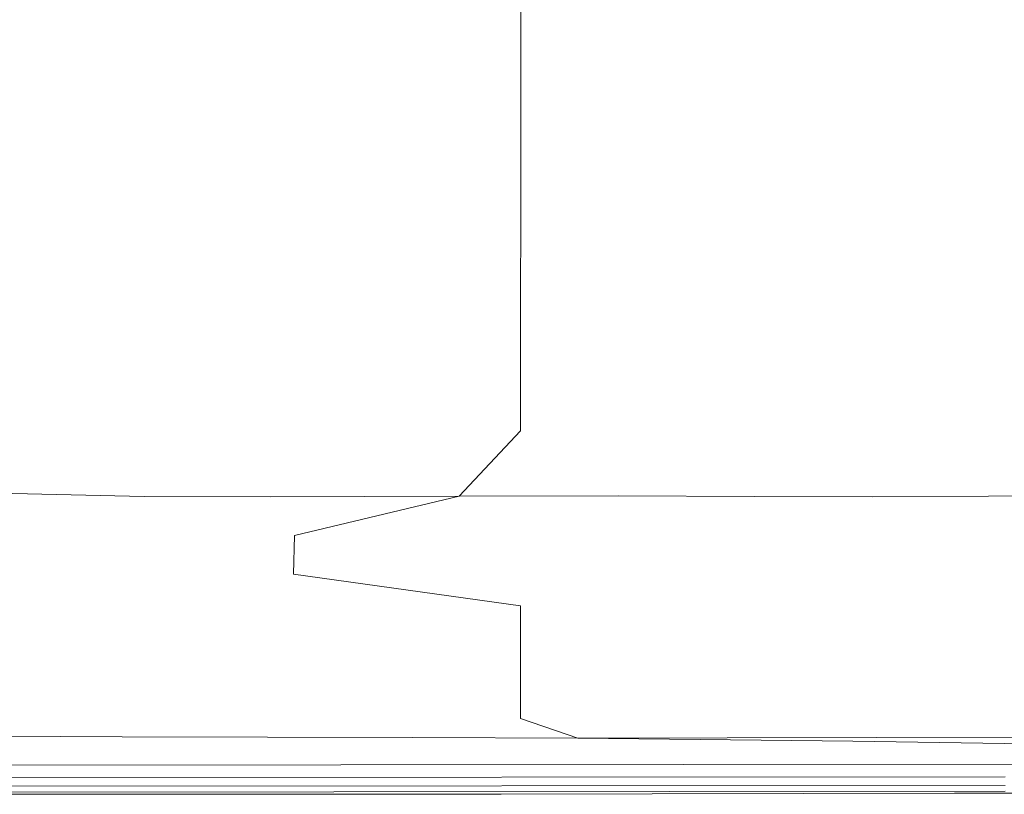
# Model space of a CAD drawing. Header units: millimetres. Extents: x -63554 to 200, y -19084 to 40052.
# Tile 115 of 120: x -50059 to -49911, y 35299 to 35415. Entities that reach past the tile are written whole.
import ezdxf

# ---------------------------------------------------------------- set-up
doc = ezdxf.new("R2010")
doc.units = ezdxf.units.MM
doc.header["$MEASUREMENT"] = 0
doc.layers.add('New_SA- santehnika', color=7, linetype='Continuous')
doc.layers.add('New_SA- santehnika_Pen_No__101', color=252, linetype='Continuous', lineweight=13)

# ---------------------------------------------------------------- blocks, each defined once
blk = doc.blocks.new('DURAVIT_234880-DuraSquare-sink(1)[276]_1', base_point=(-50100.3, 35768.56))
at = {"layer": 'New_SA- santehnika_Pen_No__101', "color": 252, "linetype": 'Continuous', "lineweight": 13}
for p, q in [((-49983.53, 35418.39), (-49983.54, 35407)), ((-49983.53, 35418.39), (-49983.54, 35407)), ((-49983.54, 35407), (-49983.55, 35395.81)), ((-49983.54, 35407), (-49983.55, 35395.81)), ((-49983.55, 35395.81), (-49983.55, 35384.84)), ((-49983.55, 35395.81), (-49983.55, 35384.84)), ((-49983.55, 35384.84), (-49983.56, 35374.1)), ((-49983.55, 35384.84), (-49983.56, 35374.1)), ((-49983.56, 35374.1), (-49983.57, 35363.6)), ((-49983.56, 35374.1), (-49983.57, 35363.6)), ((-49983.57, 35363.6), (-49983.58, 35353.38)), ((-49983.57, 35363.6), (-49983.58, 35353.38)), ((-49983.58, 35353.38), (-49992.81, 35343.54)), ((-49983.58, 35353.38), (-49992.81, 35343.54)), ((-50040.31, 35343.49), (-50063.37, 35343.99)), ((-50040.31, 35343.49), (-50063.37, 35343.99)), ((-50021.26, 35343.45), (-50040.31, 35343.49)), ((-50021.26, 35343.45), (-50040.31, 35343.49)), ((-49992.81, 35343.54), (-50021.26, 35343.45)), ((-49992.81, 35343.54), (-50021.26, 35343.45)), ((-49992.81, 35343.54), (-50017.62, 35337.6)), ((-49992.81, 35343.54), (-50017.62, 35337.6)), ((-49968.88, 35343.56), (-49992.81, 35343.54)), ((-49968.88, 35343.56), (-49992.81, 35343.54)), ((-49948.32, 35343.46), (-49968.88, 35343.56)), ((-49948.32, 35343.46), (-49968.88, 35343.56)), ((-49930.6, 35343.42), (-49948.32, 35343.46)), ((-49930.6, 35343.42), (-49948.32, 35343.46)), ((-49913.06, 35343.54), (-49930.6, 35343.42)), ((-49913.06, 35343.54), (-49930.6, 35343.42)), ((-49901.31, 35343.62), (-49913.06, 35343.54)), ((-49901.31, 35343.62), (-49913.06, 35343.54)), ((-50017.62, 35337.6), (-50017.78, 35331.76)), ((-50017.62, 35337.6), (-50017.78, 35331.76)), ((-50017.78, 35331.76), (-49983.59, 35326.99)), ((-50017.78, 35331.76), (-49983.59, 35326.99)), ((-49983.59, 35326.99), (-49983.6, 35322.49)), ((-49983.59, 35326.99), (-49983.6, 35322.49)), ((-49983.6, 35322.49), (-49983.6, 35318.76)), ((-49983.6, 35322.49), (-49983.6, 35318.76)), ((-49983.6, 35318.76), (-49983.6, 35315.3)), ((-49983.6, 35318.76), (-49983.6, 35315.3)), ((-49983.6, 35315.3), (-49983.6, 35312.48)), ((-49983.6, 35315.3), (-49983.6, 35312.48)), ((-49983.6, 35312.48), (-49983.6, 35310.03)), ((-49983.6, 35312.48), (-49983.6, 35310.03)), ((-49983.6, 35310.03), (-49974.94, 35307.08)), ((-49983.6, 35310.03), (-49974.94, 35307.08)), ((-50116.36, 35307.66), (-50043.62, 35307.26)), ((-50116.36, 35307.66), (-50043.62, 35307.26)), ((-50043.62, 35307.26), (-49999.8, 35307.16)), ((-50043.62, 35307.26), (-49999.8, 35307.16)), ((-49999.8, 35307.16), (-49974.94, 35307.08)), ((-49999.8, 35307.16), (-49974.94, 35307.08)), ((-49974.94, 35307.08), (-49903.4, 35307.23)), ((-49974.94, 35307.08), (-49903.4, 35307.23)), ((-49933.51, 35306.63), (-49974.94, 35307.08)), ((-49933.51, 35306.63), (-49974.94, 35307.08)), ((-49884.6, 35305.86), (-49933.51, 35306.63)), ((-49884.6, 35305.86), (-49933.51, 35306.63)), ((-49892.51, 35303.16), (-50083.83, 35302.97)), ((-49892.51, 35303.16), (-50083.83, 35302.97)), ((-49910.57, 35301.23), (-50100.62, 35301.08)), ((-49910.57, 35301.23), (-50100.62, 35301.08)), ((-50100.62, 35299.78), (-49910.57, 35299.93)), ((-50100.62, 35299.78), (-49910.57, 35299.93)), ((-49910.57, 35299.06), (-50100.62, 35298.91)), ((-49910.57, 35299.06), (-50100.62, 35298.91)), ((-49918.17, 35298.75), (-49852.28, 35298.98)), ((-49918.17, 35298.75), (-49852.28, 35298.98)), ((-50071.89, 35298.6), (-49986.51, 35298.62)), ((-50071.89, 35298.6), (-49986.51, 35298.62)), ((-49986.51, 35298.62), (-49918.17, 35298.75)), ((-49986.51, 35298.62), (-49918.17, 35298.75))]:
    blk.add_line(p, q, dxfattribs=at)

msp = doc.modelspace()

# ---------------------------------------------------------------- block references
at = {"layer": 'New_SA- santehnika', "color": 252, "linetype": 'Continuous', "lineweight": 13}
msp.add_blockref('DURAVIT_234880-DuraSquare-sink(1)[276]_1', (-50100.3, 35768.56), dxfattribs=at)

doc.saveas('drawing.dxf')
